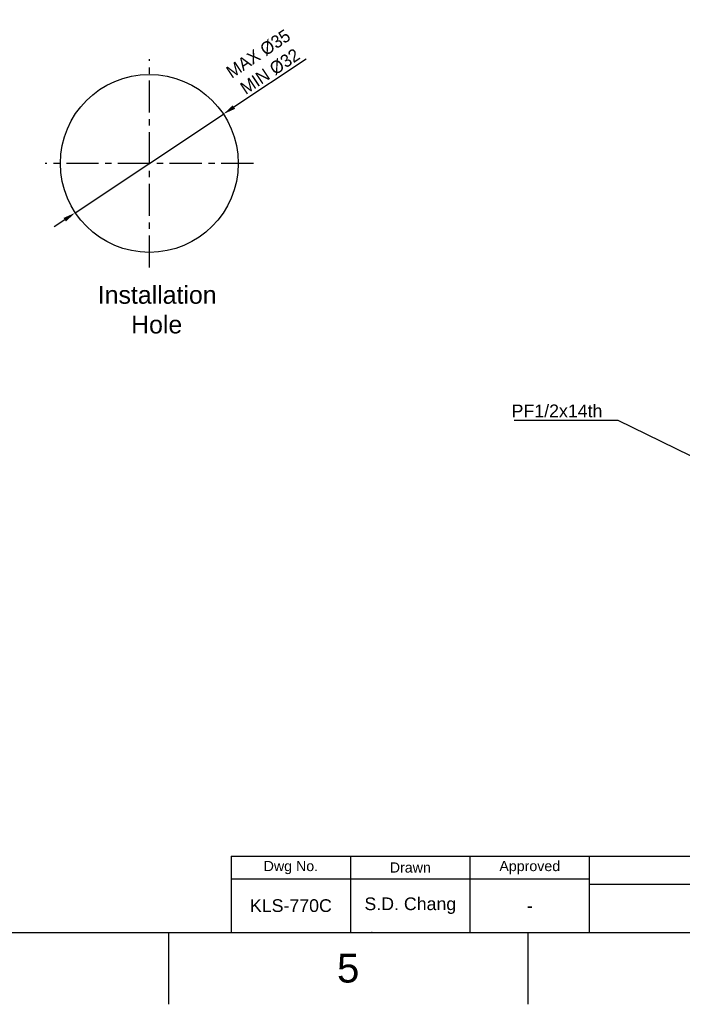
# Model space of a CAD drawing. Header units: millimetres. Extents: x 601 to 1195, y -13 to 407.
# Tile 2 of 8: x 869 to 999, y -13 to 180. Entities that reach past the tile are written whole.
import ezdxf

# ---------------------------------------------------------------- set-up
doc = ezdxf.new("R2010")
doc.units = ezdxf.units.MM
doc.header["$LTSCALE"] = 0.1
doc.linetypes.add('CENTERX2', pattern=[101.6, 63.5, -12.7, 12.7, -12.7])
for name, color, linetype in [('CENTER', 1, 'CENTERX2'), ('DIM', 3, 'Continuous'), ('FORM', 7, 'Continuous'), ('TEXT', 2, 'Continuous')]:
    doc.layers.add(name, color=color, linetype=linetype)
doc.styles.get("Standard").update_dxf_attribs({"font": 'arial_0.ttf'})
doc.dimstyles.new('ISO-25', dxfattribs={"dimtxt": 2.5, "dimasz": 2.5, "dimexe": 1.25, "dimexo": 0.625, "dimtad": 1, "dimtxsty": 'Standard', "dimcen": 2.5, "dimadec": 0, "dimazin": 0, "dimtfac": 1, "dimtmove": 0, "dimatfit": 3, "dimfxl": 1, "dimarcsym": 0})

# ---------------------------------------------------------------- blocks, each defined once
blk = doc.blocks.new('*D2')
at = {"layer": 'Defpoints', "color": 0, "transparency": 16777216}
for p in [(908.84, 161.8), (879.7, 142.4)]:
    blk.add_point(p, dxfattribs=at)
at = {"layer": 'DIM', "color": 0, "lineweight": -2, "transparency": 16777216}
for p, q in [((925.13, 172.63), (910.92, 163.18)), ((879.7, 142.4), (908.84, 161.8)), ((877.62, 141.02), (875.54, 139.63))]:
    blk.add_line(p, q, dxfattribs=at)
at = {"layer": 'DIM', "color": 0, "transparency": 16777216}
for points in [[(910.69, 163.53), (911.15, 162.83), (908.84, 161.8)], [(877.39, 141.37), (877.85, 140.67), (879.7, 142.4)]]:
    blk.add_solid(points, dxfattribs=at)
at = {"layer": 'DIM', "color": 0, "transparency": 16777216, "insert": (916.87, 171.9), "char_height": 2.5, "attachment_point": 5, "rotation": 33.6436}
blk.add_mtext('{\\fMS PGothic|b0|i0|c129|p34;MAX %%C35\\PMIN %%C32}', dxfattribs=at)

msp = doc.modelspace()

# ---------------------------------------------------------------- linework, layer by layer
for p, q in [((615.21, 0.869), (1180.867, 0.869)), ((898.039, 0.869), (898.039, -13.272)), ((968.746, 0.869), (968.746, -13.272))]:
    msp.add_line(p, q)
msp.add_circle((894.274, 152.1), 17.5)
msp.add_point((938.039, 0.869))
at = {"layer": 'CENTER'}
for p, q in [((894.274, 131.6), (894.274, 172.6)), ((914.774, 152.1), (873.774, 152.1))]:
    msp.add_line(p, q, dxfattribs=at)
at = {"layer": 'FORM'}
for p, q in [((910.367, 15.869), (1180.867, 15.869)), ((910.367, 15.869), (910.367, 0.869)), ((933.867, 15.869), (933.867, 0.869)), ((957.367, 0.869), (957.367, 15.869)), ((980.867, 0.869), (980.867, 15.869)), ((980.867, 11.369), (910.367, 11.369)), ((980.867, 10.369), (1120.867, 10.369))]:
    msp.add_line(p, q, dxfattribs=at)
at = {"layer": 'TEXT'}
msp.add_point((957.367, 11.369), dxfattribs=at)

# ---------------------------------------------------------------- texts
at = {"insert": (933.392, -6.202), "char_height": 5.657, "attachment_point": 5}
msp.add_mtext_dynamic_manual_height_columns('5', width=50, gutter_width=12.5, heights=[0], dxfattribs=at)
at = {"layer": 'DIM', "insert": (983.405, 102.141), "char_height": 2.5, "attachment_point": 9}
msp.add_mtext('PF1/2x14th', dxfattribs=at)
at = {"layer": 'TEXT'}
for s, width, insert, char_height, attachment_point in [('\\pi2.7698;Installation \\P\\pi9.3305;Hole', 28.12245, (881.36, 128), 3.5, 1), ('Dwg No.', 23.5, (922.117, 13.619), 2, 5), ('Drawn', 23.5, (945.617, 13.619), 2, 5), ('Approved', 23.5, (969.117, 13.619), 2, 5), ('KLS-770C', 23.5, (922.117, 6.119), 2.5, 5), ('S.D. Chang', 23.5, (945.617, 6.119), 2.5, 5), ('-', 23.5, (969.117, 6.119), 2.5, 5)]:
    msp.add_mtext_dynamic_manual_height_columns(s, width=width, gutter_width=12.5, heights=[0], dxfattribs=dict(at, insert=insert, char_height=char_height, attachment_point=attachment_point))

# ---------------------------------------------------------------- dimensions: what is measured, and where the dimension line sits
at = {"layer": 'DIM'}
dim = msp.add_diameter_dim_2p(p1=(879.705, 142.404), p2=(908.842, 161.795), text='{\\fMS PGothic|b0|i0|c129|p34;MAX %%C35\\PMIN %%C32}', dimstyle='ISO-25', dxfattribs=at)
dim.commit()
dim.dimension.update_dxf_attribs({"geometry": '*D2', "text_midpoint": (916.868, 171.9)})

# ---------------------------------------------------------------- leaders
at = {"layer": 'DIM', "annotation_type": 0, "has_hookline": 1, "hookline_direction": 1, "text_width": 17.355}
msp.add_leader([(1004.501, 92.716), (986.53, 101.516), (984.03, 101.516)], dimstyle='ISO-25', dxfattribs=at)

doc.saveas('drawing.dxf')
